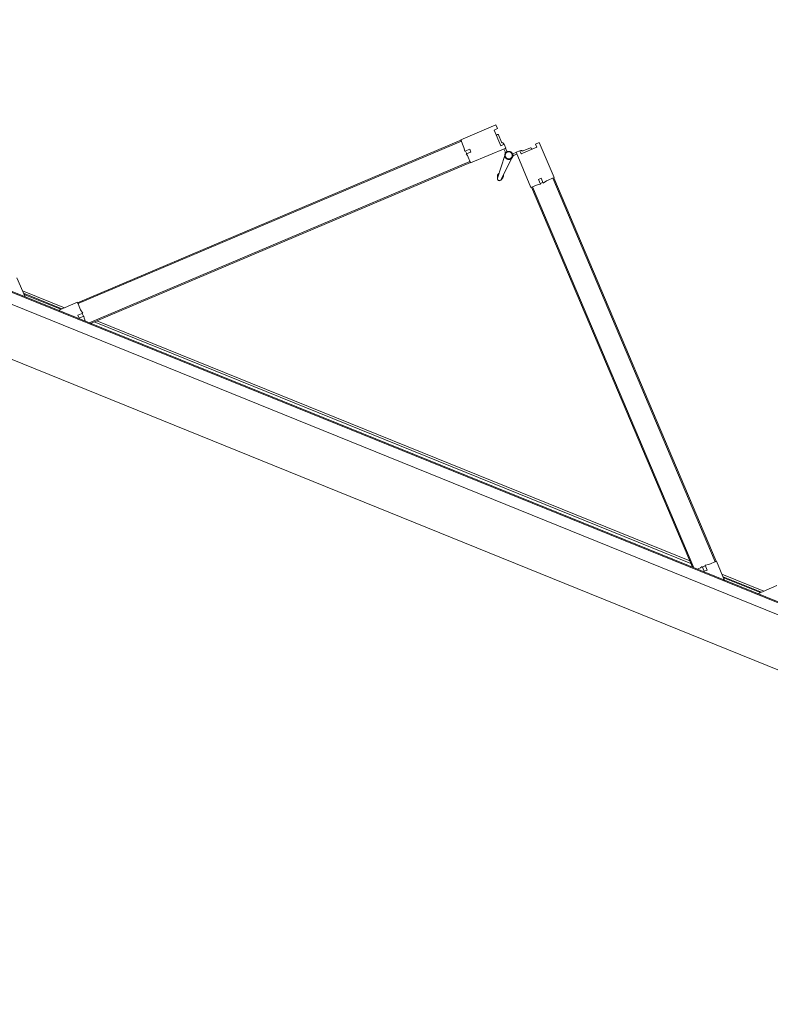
# Model space of a CAD drawing. Header units: inches. Extents: x 424 to 2043, y -237 to 445.
# Tile 171 of 256: x 631.41 to 632.91, y 25.87 to 27.83. Entities that reach past the tile are written whole.
import ezdxf

# ---------------------------------------------------------------- set-up
doc = ezdxf.new("R2010")
doc.units = ezdxf.units.IN
doc.header["$MEASUREMENT"] = 0
doc.layers.add('A-DOOR', color=31, linetype='Continuous', lineweight=9)

# ---------------------------------------------------------------- blocks, each defined once
blk = doc.blocks.new('5-panel_Bi-fold_external_door_10806 - Type 1-225860-همکف')
at = {"layer": 'A-DOOR'}
for p, q in [((-0.1205, 0.7449), (-0.1742, 0.6912)), ((-0.1148, 0.7393), (-0.1205, 0.7449)), ((-0.0274, 0.7449), (-0.033, 0.7393)), ((0.0264, 0.6912), (-0.0274, 0.7449)), ((-0.1198, 0.7343), (-0.1148, 0.7393)), ((-0.0957, 0.7103), (-0.1198, 0.7343)), ((-0.1103, 0.7284), (-0.112, 0.7266)), ((-0.1103, 0.7284), (-0.112, 0.7266)), ((-0.1103, 0.7284), (-0.112, 0.7266)), ((-0.097, 0.7173), (-0.1081, 0.7284)), ((-0.0281, 0.7343), (-0.0521, 0.7103)), ((-0.0397, 0.7284), (-0.0508, 0.7173)), ((-0.0358, 0.7266), (-0.0376, 0.7284)), ((-0.0358, 0.7266), (-0.0376, 0.7284)), ((-0.0358, 0.7266), (-0.0376, 0.7284)), ((-0.033, 0.7393), (-0.0281, 0.7343)), ((-0.1389, 0.6558), (-0.0851, 0.7096)), ((-0.0908, 0.7153), (-0.0957, 0.7103)), ((-0.0909, 0.7151), (-0.0924, 0.7165)), ((-0.0851, 0.7096), (-0.0908, 0.7153)), ((-0.0879, 0.7068), (-0.0837, 0.7025)), ((-0.0797, 0.7039), (-0.0853, 0.7094)), ((-0.0625, 0.7094), (-0.0681, 0.7039)), ((-0.0642, 0.7025), (-0.0599, 0.7068)), ((-0.0571, 0.7153), (-0.0627, 0.7096)), ((-0.0627, 0.7096), (-0.009, 0.6558)), ((-0.0521, 0.7103), (-0.0571, 0.7153)), ((-0.0554, 0.7165), (-0.0569, 0.7151)), ((-0.7598, 0.1042), (-0.1735, 0.6905)), ((-0.7584, 0.1027), (-0.1721, 0.6891)), ((-0.1742, 0.6912), (-0.1627, 0.6797)), ((-0.1735, 0.6905), (-0.1721, 0.6891)), ((-0.0812, 0.695), (-0.0779, 0.648)), ((-0.0699, 0.648), (-0.0666, 0.695)), ((-0.0674, 0.7031), (-0.0676, 0.7033)), ((-0.0674, 0.7031), (-0.0676, 0.7033)), ((-0.0674, 0.7031), (-0.0676, 0.7033)), ((-0.0674, 0.7031), (-0.0676, 0.7033)), ((-0.0674, 0.7031), (-0.0676, 0.7033)), ((-0.0674, 0.7031), (-0.0676, 0.7033)), ((-0.0674, 0.7031), (-0.0676, 0.7033)), ((-0.0674, 0.7031), (-0.0676, 0.7033)), ((-0.0674, 0.7031), (-0.0676, 0.7033)), ((0.0148, 0.6797), (0.0264, 0.6912)), ((0.0243, 0.6891), (0.0257, 0.6905)), ((0.0243, 0.6891), (0.6106, 0.1027)), ((0.0257, 0.6905), (0.612, 0.1042)), ((-0.1627, 0.6797), (-0.158, 0.6731)), ((-0.158, 0.6731), (-0.1507, 0.6804)), ((-0.1571, 0.6741), (-0.1528, 0.6698)), ((-0.1464, 0.6762), (-0.1536, 0.6691)), ((-0.1536, 0.6691), (-0.15, 0.667)), ((-0.1507, 0.6804), (-0.1464, 0.6762)), ((-0.15, 0.667), (-0.1389, 0.6558)), ((-0.009, 0.6558), (0.0022, 0.667)), ((-0.0014, 0.6762), (0.0029, 0.6804)), ((0.0057, 0.6691), (-0.0014, 0.6762)), ((0.0022, 0.667), (0.0057, 0.6691)), ((0.0029, 0.6804), (0.0102, 0.6731)), ((0.005, 0.6698), (0.0092, 0.6741)), ((0.0102, 0.6731), (0.0148, 0.6797)), ((-0.7235, 0.0755), (-0.141, 0.658)), ((-0.7207, 0.0755), (-0.1396, 0.6566)), ((-0.141, 0.658), (-0.1396, 0.6566)), ((-0.0796, 0.6523), (-0.0777, 0.647)), ((-0.0796, 0.6523), (-0.0779, 0.648)), ((-0.0777, 0.647), (-0.0796, 0.6523)), ((-0.0777, 0.647), (-0.0779, 0.648)), ((-0.0701, 0.647), (-0.0683, 0.6523)), ((-0.0683, 0.6523), (-0.0701, 0.647)), ((-0.0701, 0.647), (-0.07, 0.6474)), ((-0.0683, 0.6523), (-0.0699, 0.648)), ((-0.0083, 0.6566), (-0.0069, 0.658)), ((-0.0083, 0.6566), (0.5728, 0.0755)), ((-0.0069, 0.658), (0.5757, 0.0755)), ((-0.861, 0.0755), (-0.8905, 0.1049)), ((-0.7605, 0.1049), (-0.7899, 0.0755)), ((-0.749, 0.0933), (-0.7605, 0.1049)), ((-0.7584, 0.1027), (-0.7598, 0.1042)), ((0.6127, 0.1049), (0.6012, 0.0933)), ((0.612, 0.1042), (0.6106, 0.1027)), ((0.6421, 0.0755), (0.6127, 0.1049)), ((0.7426, 0.1049), (0.7132, 0.0755)), ((-0.7803, 0.0851), (-0.8707, 0.0851)), ((-0.8667, 0.0811), (-0.7843, 0.0811)), ((-0.788, 0.0796), (-0.863, 0.0796)), ((-0.7498, 0.0814), (-0.7424, 0.0887)), ((-0.7455, 0.0771), (-0.7498, 0.0814)), ((-0.7424, 0.0887), (-0.749, 0.0933)), ((-0.7384, 0.0842), (-0.7455, 0.0771)), ((-0.7391, 0.0835), (-0.7434, 0.0877)), ((-0.7363, 0.0807), (-0.7384, 0.0842)), ((-0.7311, 0.0755), (-0.7363, 0.0807)), ((-0.715, 0.0811), (0.5672, 0.0811)), ((0.5632, 0.0851), (-0.711, 0.0851)), ((0.5885, 0.0807), (0.5833, 0.0755)), ((0.5906, 0.0842), (0.5885, 0.0807)), ((0.5977, 0.0771), (0.5906, 0.0842)), ((0.5956, 0.0877), (0.5913, 0.0835)), ((0.6012, 0.0933), (0.5946, 0.0887)), ((0.5946, 0.0887), (0.6019, 0.0814)), ((0.6019, 0.0814), (0.5977, 0.0771)), ((0.7228, 0.0851), (0.6325, 0.0851)), ((0.6365, 0.0811), (0.7188, 0.0811)), ((0.7152, 0.0796), (0.6402, 0.0796)), ((2.581, 0.0759), (-2.331, 0.0759)), ((2.581, 0.0737), (-2.331, 0.0737)), ((-2.331, 0.0516), (2.581, 0.0516)), ((-2.331, -0.05), (2.581, -0.05))]:
    blk.add_line(p, q, dxfattribs=at)
at = {"layer": 'A-DOOR', "flags": 128}
for points in [[(-0.0739, 0.7063), (-0.0742, 0.7063), (-0.0746, 0.7063), (-0.0749, 0.7063), (-0.0752, 0.7062), (-0.0755, 0.7062), (-0.0758, 0.7061), (-0.0761, 0.706), (-0.0764, 0.7059), (-0.0767, 0.7058), (-0.077, 0.7057), (-0.0773, 0.7056), (-0.0776, 0.7054), (-0.0779, 0.7053), (-0.0782, 0.7051), (-0.0784, 0.7049), (-0.0787, 0.7048), (-0.0789, 0.7046), (-0.0792, 0.7044), (-0.0794, 0.7041), (-0.0797, 0.7039), (-0.0799, 0.7037), (-0.0801, 0.7034), (-0.0803, 0.7032), (-0.0805, 0.7029), (-0.0806, 0.7027), (-0.0808, 0.7024), (-0.081, 0.7021), (-0.0811, 0.7018), (-0.0812, 0.7015), (-0.0814, 0.7012), (-0.0815, 0.7009), (-0.0816, 0.7006), (-0.0817, 0.7003), (-0.0817, 0.7), (-0.0818, 0.6997), (-0.0818, 0.6994), (-0.0819, 0.6991), (-0.0819, 0.6987), (-0.0819, 0.6984), (-0.0819, 0.6981), (-0.0819, 0.6978), (-0.0819, 0.6975), (-0.0818, 0.6972), (-0.0818, 0.6968), (-0.0817, 0.6965), (-0.0816, 0.6962), (-0.0815, 0.6959), (-0.0814, 0.6956), (-0.0813, 0.6953), (-0.0812, 0.695), (-0.0811, 0.6947), (-0.0809, 0.6944), (-0.0807, 0.6942), (-0.0806, 0.6939), (-0.0804, 0.6936), (-0.0802, 0.6934), (-0.08, 0.6931), (-0.0798, 0.6929), (-0.0796, 0.6927), (-0.0793, 0.6924), (-0.0791, 0.6922), (-0.0788, 0.692), (-0.0786, 0.6918), (-0.0783, 0.6917), (-0.078, 0.6915), (-0.0778, 0.6913), (-0.0775, 0.6912), (-0.0772, 0.691)], [(-0.0739, 0.7063), (-0.0742, 0.7063), (-0.0746, 0.7063), (-0.0749, 0.7063), (-0.0752, 0.7062), (-0.0755, 0.7062), (-0.0758, 0.7061), (-0.0761, 0.706), (-0.0764, 0.7059), (-0.0767, 0.7058), (-0.077, 0.7057), (-0.0773, 0.7056), (-0.0776, 0.7054), (-0.0779, 0.7053), (-0.0782, 0.7051), (-0.0784, 0.7049), (-0.0787, 0.7048), (-0.0789, 0.7046), (-0.0792, 0.7044), (-0.0794, 0.7041), (-0.0797, 0.7039), (-0.0799, 0.7037), (-0.0801, 0.7034), (-0.0803, 0.7032), (-0.0805, 0.7029), (-0.0806, 0.7027), (-0.0808, 0.7024), (-0.081, 0.7021), (-0.0811, 0.7018), (-0.0812, 0.7015), (-0.0814, 0.7012), (-0.0815, 0.7009), (-0.0816, 0.7006), (-0.0817, 0.7003), (-0.0817, 0.7), (-0.0818, 0.6997), (-0.0818, 0.6994), (-0.0819, 0.6991), (-0.0819, 0.6987), (-0.0819, 0.6984), (-0.0819, 0.6981), (-0.0819, 0.6978), (-0.0819, 0.6975), (-0.0818, 0.6972), (-0.0818, 0.6968), (-0.0817, 0.6965), (-0.0816, 0.6962), (-0.0815, 0.6959), (-0.0814, 0.6956), (-0.0813, 0.6953), (-0.0812, 0.695), (-0.0811, 0.6947), (-0.0809, 0.6944), (-0.0807, 0.6942), (-0.0806, 0.6939), (-0.0804, 0.6936), (-0.0802, 0.6934), (-0.08, 0.6931), (-0.0798, 0.6929), (-0.0796, 0.6927), (-0.0793, 0.6924), (-0.0791, 0.6922), (-0.0788, 0.692), (-0.0786, 0.6918), (-0.0783, 0.6917), (-0.078, 0.6915), (-0.0778, 0.6913), (-0.0775, 0.6912), (-0.0772, 0.691), (-0.0769, 0.6909), (-0.0766, 0.6908), (-0.0763, 0.6907), (-0.076, 0.6906), (-0.0757, 0.6905), (-0.0754, 0.6905), (-0.075, 0.6904), (-0.0747, 0.6904), (-0.0744, 0.6904), (-0.0741, 0.6903), (-0.0739, 0.6903)], [(-0.0739, 0.7063), (-0.0742, 0.7063), (-0.0746, 0.7063), (-0.0749, 0.7063), (-0.0752, 0.7062), (-0.0755, 0.7062), (-0.0758, 0.7061), (-0.0761, 0.706), (-0.0764, 0.7059), (-0.0767, 0.7058), (-0.077, 0.7057), (-0.0773, 0.7056), (-0.0776, 0.7054), (-0.0779, 0.7053), (-0.0782, 0.7051), (-0.0784, 0.7049), (-0.0787, 0.7048), (-0.0789, 0.7046), (-0.0792, 0.7044), (-0.0794, 0.7041), (-0.0797, 0.7039), (-0.0799, 0.7037), (-0.0801, 0.7034), (-0.0803, 0.7032), (-0.0805, 0.7029), (-0.0806, 0.7027), (-0.0808, 0.7024), (-0.081, 0.7021), (-0.0811, 0.7018), (-0.0812, 0.7015), (-0.0814, 0.7012), (-0.0815, 0.7009), (-0.0816, 0.7006), (-0.0817, 0.7003), (-0.0817, 0.7), (-0.0818, 0.6997), (-0.0818, 0.6994), (-0.0819, 0.6991), (-0.0819, 0.6987), (-0.0819, 0.6984), (-0.0819, 0.6981), (-0.0819, 0.6978), (-0.0819, 0.6975), (-0.0818, 0.6972), (-0.0818, 0.6968), (-0.0817, 0.6965), (-0.0816, 0.6962), (-0.0815, 0.6959), (-0.0814, 0.6956), (-0.0813, 0.6953), (-0.0812, 0.695), (-0.0811, 0.6947), (-0.0809, 0.6944), (-0.0807, 0.6942), (-0.0806, 0.6939), (-0.0804, 0.6936), (-0.0802, 0.6934), (-0.08, 0.6931), (-0.0798, 0.6929), (-0.0796, 0.6927), (-0.0793, 0.6924), (-0.0791, 0.6922), (-0.0788, 0.692), (-0.0786, 0.6918), (-0.0783, 0.6917), (-0.078, 0.6915), (-0.0778, 0.6913), (-0.0775, 0.6912), (-0.0772, 0.691)], [(-0.0739, 0.7063), (-0.0742, 0.7063), (-0.0746, 0.7063), (-0.0749, 0.7063), (-0.0752, 0.7062), (-0.0755, 0.7062), (-0.0758, 0.7061), (-0.0761, 0.706), (-0.0764, 0.7059), (-0.0767, 0.7058), (-0.077, 0.7057), (-0.0773, 0.7056), (-0.0776, 0.7054), (-0.0779, 0.7053), (-0.0782, 0.7051), (-0.0784, 0.7049), (-0.0787, 0.7048), (-0.0789, 0.7046), (-0.0792, 0.7044), (-0.0794, 0.7041), (-0.0797, 0.7039), (-0.0799, 0.7037), (-0.0801, 0.7034), (-0.0803, 0.7032), (-0.0805, 0.7029), (-0.0806, 0.7027), (-0.0808, 0.7024), (-0.081, 0.7021), (-0.0811, 0.7018), (-0.0812, 0.7015), (-0.0814, 0.7012), (-0.0815, 0.7009), (-0.0816, 0.7006), (-0.0817, 0.7003), (-0.0817, 0.7), (-0.0818, 0.6997), (-0.0818, 0.6994), (-0.0819, 0.6991), (-0.0819, 0.6987), (-0.0819, 0.6984), (-0.0819, 0.6981), (-0.0819, 0.6978), (-0.0819, 0.6975), (-0.0818, 0.6972), (-0.0818, 0.6968), (-0.0817, 0.6965), (-0.0816, 0.6962), (-0.0815, 0.6959), (-0.0814, 0.6956), (-0.0813, 0.6953), (-0.0812, 0.695), (-0.0811, 0.6947), (-0.0809, 0.6944), (-0.0807, 0.6942), (-0.0806, 0.6939), (-0.0804, 0.6936), (-0.0802, 0.6934), (-0.08, 0.6931), (-0.0798, 0.6929), (-0.0796, 0.6927), (-0.0793, 0.6924), (-0.0791, 0.6922), (-0.0788, 0.692), (-0.0786, 0.6918), (-0.0783, 0.6917), (-0.078, 0.6915), (-0.0778, 0.6913), (-0.0775, 0.6912), (-0.0772, 0.691)], [(-0.0739, 0.7063), (-0.0742, 0.7063), (-0.0746, 0.7063), (-0.0749, 0.7063), (-0.0752, 0.7062), (-0.0755, 0.7062), (-0.0758, 0.7061), (-0.0761, 0.706), (-0.0764, 0.7059), (-0.0767, 0.7058), (-0.077, 0.7057), (-0.0773, 0.7056), (-0.0776, 0.7054), (-0.0779, 0.7053), (-0.0782, 0.7051), (-0.0784, 0.7049), (-0.0787, 0.7048), (-0.0789, 0.7046), (-0.0792, 0.7044), (-0.0794, 0.7041), (-0.0797, 0.7039), (-0.0799, 0.7037), (-0.0801, 0.7034), (-0.0803, 0.7032), (-0.0805, 0.7029), (-0.0806, 0.7027), (-0.0808, 0.7024), (-0.081, 0.7021), (-0.0811, 0.7018), (-0.0812, 0.7015), (-0.0814, 0.7012), (-0.0815, 0.7009), (-0.0816, 0.7006), (-0.0817, 0.7003), (-0.0817, 0.7), (-0.0818, 0.6997), (-0.0818, 0.6994), (-0.0819, 0.6991), (-0.0819, 0.6987), (-0.0819, 0.6984), (-0.0819, 0.6981), (-0.0819, 0.6978), (-0.0819, 0.6975), (-0.0818, 0.6972), (-0.0818, 0.6968), (-0.0817, 0.6965), (-0.0816, 0.6962), (-0.0815, 0.6959), (-0.0814, 0.6956), (-0.0813, 0.6953), (-0.0812, 0.695), (-0.0811, 0.6947), (-0.0809, 0.6944), (-0.0807, 0.6942), (-0.0806, 0.6939), (-0.0804, 0.6936), (-0.0802, 0.6934), (-0.08, 0.6931), (-0.0798, 0.6929), (-0.0796, 0.6927), (-0.0793, 0.6924), (-0.0791, 0.6922), (-0.0788, 0.692), (-0.0786, 0.6918), (-0.0783, 0.6917), (-0.078, 0.6915), (-0.0778, 0.6913), (-0.0775, 0.6912), (-0.0772, 0.691)], [(-0.0742, 0.7063), (-0.0746, 0.7063), (-0.0749, 0.7063), (-0.0752, 0.7062), (-0.0755, 0.7062), (-0.0758, 0.7061), (-0.0761, 0.706), (-0.0764, 0.7059), (-0.0767, 0.7058), (-0.077, 0.7057), (-0.0773, 0.7056), (-0.0776, 0.7054), (-0.0779, 0.7053), (-0.0782, 0.7051), (-0.0784, 0.7049), (-0.0787, 0.7048), (-0.0789, 0.7046), (-0.0792, 0.7044), (-0.0794, 0.7041), (-0.0797, 0.7039), (-0.0799, 0.7037), (-0.0801, 0.7034), (-0.0803, 0.7032), (-0.0805, 0.7029)], [(-0.0742, 0.7063), (-0.0746, 0.7063), (-0.0749, 0.7063), (-0.0752, 0.7062), (-0.0755, 0.7062), (-0.0758, 0.7061), (-0.0761, 0.706), (-0.0764, 0.7059), (-0.0767, 0.7058), (-0.077, 0.7057), (-0.0773, 0.7056), (-0.0776, 0.7054), (-0.0779, 0.7053), (-0.0782, 0.7051), (-0.0784, 0.7049), (-0.0787, 0.7048), (-0.0789, 0.7046), (-0.0792, 0.7044), (-0.0794, 0.7041), (-0.0797, 0.7039), (-0.0799, 0.7037), (-0.0801, 0.7034), (-0.0803, 0.7032), (-0.0805, 0.7029)], [(-0.0742, 0.7063), (-0.0746, 0.7063), (-0.0749, 0.7063), (-0.0752, 0.7062), (-0.0755, 0.7062), (-0.0758, 0.7061), (-0.0761, 0.706), (-0.0764, 0.7059), (-0.0767, 0.7058), (-0.077, 0.7057), (-0.0773, 0.7056), (-0.0776, 0.7054), (-0.0779, 0.7053), (-0.0782, 0.7051), (-0.0784, 0.7049), (-0.0787, 0.7048), (-0.0789, 0.7046), (-0.0792, 0.7044), (-0.0794, 0.7041), (-0.0797, 0.7039), (-0.0799, 0.7037), (-0.0801, 0.7034), (-0.0803, 0.7032), (-0.0805, 0.7029)], [(-0.0742, 0.7063), (-0.0746, 0.7063), (-0.0749, 0.7063), (-0.0752, 0.7062), (-0.0755, 0.7062), (-0.0758, 0.7061), (-0.0761, 0.706), (-0.0764, 0.7059), (-0.0767, 0.7058), (-0.077, 0.7057), (-0.0773, 0.7056), (-0.0776, 0.7054), (-0.0779, 0.7053), (-0.0782, 0.7051), (-0.0784, 0.7049), (-0.0787, 0.7048), (-0.0789, 0.7046), (-0.0792, 0.7044), (-0.0794, 0.7041), (-0.0797, 0.7039), (-0.0799, 0.7037), (-0.0801, 0.7034), (-0.0803, 0.7032), (-0.0805, 0.7029)], [(-0.0742, 0.7063), (-0.0746, 0.7063), (-0.0749, 0.7063), (-0.0752, 0.7062), (-0.0755, 0.7062), (-0.0758, 0.7061), (-0.0761, 0.706), (-0.0764, 0.7059), (-0.0767, 0.7058), (-0.077, 0.7057), (-0.0773, 0.7056), (-0.0776, 0.7054), (-0.0779, 0.7053), (-0.0782, 0.7051), (-0.0784, 0.7049), (-0.0787, 0.7048), (-0.0789, 0.7046), (-0.0792, 0.7044), (-0.0794, 0.7041), (-0.0797, 0.7039), (-0.0799, 0.7037), (-0.0801, 0.7034), (-0.0803, 0.7032), (-0.0805, 0.7029)], [(-0.0742, 0.7063), (-0.0746, 0.7063), (-0.0749, 0.7063), (-0.0752, 0.7062), (-0.0755, 0.7062), (-0.0758, 0.7061), (-0.0761, 0.706), (-0.0764, 0.7059), (-0.0767, 0.7058), (-0.077, 0.7057), (-0.0773, 0.7056), (-0.0776, 0.7054), (-0.0779, 0.7053), (-0.0782, 0.7051), (-0.0784, 0.7049), (-0.0787, 0.7048), (-0.0789, 0.7046), (-0.0792, 0.7044), (-0.0794, 0.7041), (-0.0797, 0.7039), (-0.0799, 0.7037), (-0.0801, 0.7034), (-0.0803, 0.7032), (-0.0805, 0.7029)], [(-0.0742, 0.7063), (-0.0746, 0.7063), (-0.0749, 0.7063), (-0.0752, 0.7062), (-0.0755, 0.7062), (-0.0758, 0.7061), (-0.0761, 0.706), (-0.0764, 0.7059), (-0.0767, 0.7058), (-0.077, 0.7057), (-0.0773, 0.7056), (-0.0776, 0.7054), (-0.0779, 0.7053), (-0.0782, 0.7051), (-0.0784, 0.7049), (-0.0787, 0.7048), (-0.0789, 0.7046), (-0.0792, 0.7044), (-0.0794, 0.7041), (-0.0797, 0.7039), (-0.0799, 0.7037), (-0.0801, 0.7034), (-0.0803, 0.7032), (-0.0805, 0.7029)], [(-0.0742, 0.7063), (-0.0746, 0.7063), (-0.0749, 0.7063), (-0.0752, 0.7062), (-0.0755, 0.7062), (-0.0758, 0.7061), (-0.0761, 0.706), (-0.0764, 0.7059), (-0.0767, 0.7058), (-0.077, 0.7057), (-0.0773, 0.7056), (-0.0776, 0.7054), (-0.0779, 0.7053), (-0.0782, 0.7051), (-0.0784, 0.7049), (-0.0787, 0.7048), (-0.0789, 0.7046), (-0.0792, 0.7044), (-0.0794, 0.7041), (-0.0797, 0.7039), (-0.0799, 0.7037), (-0.0801, 0.7034), (-0.0803, 0.7032), (-0.0805, 0.7029)], [(-0.0742, 0.7063), (-0.0746, 0.7063), (-0.0749, 0.7063), (-0.0752, 0.7062), (-0.0755, 0.7062), (-0.0758, 0.7061), (-0.0761, 0.706), (-0.0764, 0.7059), (-0.0767, 0.7058), (-0.077, 0.7057), (-0.0773, 0.7056), (-0.0776, 0.7054), (-0.0779, 0.7053), (-0.0782, 0.7051), (-0.0784, 0.7049), (-0.0787, 0.7048), (-0.0789, 0.7046), (-0.0792, 0.7044), (-0.0794, 0.7041), (-0.0797, 0.7039), (-0.0799, 0.7037), (-0.0801, 0.7034), (-0.0803, 0.7032), (-0.0805, 0.7029)], [(-0.0681, 0.7038), (-0.0683, 0.704), (-0.0685, 0.7042), (-0.0688, 0.7045), (-0.069, 0.7047), (-0.0693, 0.7048), (-0.0695, 0.705), (-0.0698, 0.7052), (-0.0701, 0.7054), (-0.0704, 0.7055), (-0.0706, 0.7056), (-0.0709, 0.7058), (-0.0712, 0.7059), (-0.0715, 0.706), (-0.0718, 0.7061), (-0.0722, 0.7061), (-0.0725, 0.7062), (-0.0728, 0.7063), (-0.0731, 0.7063), (-0.0734, 0.7063), (-0.0737, 0.7063), (-0.0739, 0.7063)], [(-0.0739, 0.6903), (-0.0736, 0.6903), (-0.0733, 0.6904), (-0.073, 0.6904), (-0.0726, 0.6904), (-0.0723, 0.6905), (-0.072, 0.6906), (-0.0717, 0.6907), (-0.0714, 0.6907), (-0.0711, 0.6909), (-0.0708, 0.691), (-0.0705, 0.6911), (-0.0702, 0.6912), (-0.0699, 0.6914), (-0.0697, 0.6916), (-0.0694, 0.6917), (-0.0691, 0.6919), (-0.0689, 0.6921), (-0.0686, 0.6923), (-0.0684, 0.6925), (-0.0682, 0.6928), (-0.068, 0.693), (-0.0677, 0.6932), (-0.0676, 0.6935), (-0.0674, 0.6938), (-0.0672, 0.694), (-0.067, 0.6943), (-0.0669, 0.6946), (-0.0667, 0.6949), (-0.0666, 0.6951), (-0.0665, 0.6954), (-0.0663, 0.6957), (-0.0663, 0.696), (-0.0662, 0.6964), (-0.0661, 0.6967), (-0.066, 0.697), (-0.066, 0.6973), (-0.0659, 0.6976), (-0.0659, 0.6979), (-0.0659, 0.6983), (-0.0659, 0.6986), (-0.0659, 0.6989), (-0.066, 0.6992), (-0.066, 0.6995), (-0.0661, 0.6998), (-0.0661, 0.7002), (-0.0662, 0.7005), (-0.0663, 0.7008), (-0.0664, 0.7011), (-0.0665, 0.7014), (-0.0666, 0.7017), (-0.0668, 0.702), (-0.0669, 0.7022), (-0.0671, 0.7025), (-0.0673, 0.7028), (-0.0674, 0.7031), (-0.0676, 0.7033), (-0.0678, 0.7036), (-0.0681, 0.7038), (-0.0683, 0.704), (-0.0685, 0.7042), (-0.0688, 0.7045), (-0.069, 0.7047), (-0.0693, 0.7048), (-0.0695, 0.705), (-0.0698, 0.7052), (-0.0701, 0.7054), (-0.0704, 0.7055), (-0.0706, 0.7056), (-0.0709, 0.7058), (-0.0712, 0.7059), (-0.0715, 0.706), (-0.0718, 0.7061), (-0.0722, 0.7061), (-0.0725, 0.7062), (-0.0728, 0.7063), (-0.0731, 0.7063), (-0.0734, 0.7063), (-0.0737, 0.7063), (-0.0739, 0.7063)], [(-0.0681, 0.7038), (-0.0683, 0.704), (-0.0685, 0.7042), (-0.0688, 0.7045), (-0.069, 0.7047), (-0.0693, 0.7048), (-0.0695, 0.705), (-0.0698, 0.7052), (-0.0701, 0.7054), (-0.0704, 0.7055), (-0.0706, 0.7056), (-0.0709, 0.7058), (-0.0712, 0.7059), (-0.0715, 0.706), (-0.0718, 0.7061), (-0.0722, 0.7061), (-0.0725, 0.7062), (-0.0728, 0.7063), (-0.0731, 0.7063), (-0.0734, 0.7063), (-0.0737, 0.7063), (-0.0739, 0.7063)], [(-0.0681, 0.7038), (-0.0683, 0.704), (-0.0685, 0.7042), (-0.0688, 0.7045), (-0.069, 0.7047), (-0.0693, 0.7048), (-0.0695, 0.705), (-0.0698, 0.7052), (-0.0701, 0.7054), (-0.0704, 0.7055), (-0.0706, 0.7056), (-0.0709, 0.7058), (-0.0712, 0.7059), (-0.0715, 0.706), (-0.0718, 0.7061), (-0.0722, 0.7061), (-0.0725, 0.7062), (-0.0728, 0.7063), (-0.0731, 0.7063), (-0.0734, 0.7063), (-0.0737, 0.7063), (-0.0739, 0.7063)], [(-0.0681, 0.7038), (-0.0683, 0.704), (-0.0685, 0.7042), (-0.0688, 0.7045), (-0.069, 0.7047), (-0.0693, 0.7048), (-0.0695, 0.705), (-0.0698, 0.7052), (-0.0701, 0.7054), (-0.0704, 0.7055), (-0.0706, 0.7056), (-0.0709, 0.7058), (-0.0712, 0.7059), (-0.0715, 0.706), (-0.0718, 0.7061), (-0.0722, 0.7061), (-0.0725, 0.7062), (-0.0728, 0.7063), (-0.0731, 0.7063), (-0.0734, 0.7063), (-0.0737, 0.7063), (-0.0739, 0.7063)], [(-0.0709, 0.7058), (-0.0712, 0.7059), (-0.0715, 0.706), (-0.0718, 0.7061), (-0.0722, 0.7061), (-0.0725, 0.7062), (-0.0728, 0.7063), (-0.0731, 0.7063), (-0.0734, 0.7063)], [(-0.0709, 0.7058), (-0.0712, 0.7059), (-0.0715, 0.706), (-0.0718, 0.7061), (-0.0722, 0.7061), (-0.0725, 0.7062), (-0.0728, 0.7063), (-0.0731, 0.7063), (-0.0734, 0.7063)], [(-0.0709, 0.7058), (-0.0712, 0.7059), (-0.0715, 0.706), (-0.0718, 0.7061), (-0.0722, 0.7061), (-0.0725, 0.7062), (-0.0728, 0.7063), (-0.0731, 0.7063), (-0.0734, 0.7063)], [(-0.0709, 0.7058), (-0.0712, 0.7059), (-0.0715, 0.706), (-0.0718, 0.7061), (-0.0722, 0.7061), (-0.0725, 0.7062), (-0.0728, 0.7063), (-0.0731, 0.7063), (-0.0734, 0.7063)], [(-0.0709, 0.7058), (-0.0712, 0.7059), (-0.0715, 0.706), (-0.0718, 0.7061), (-0.0722, 0.7061), (-0.0725, 0.7062), (-0.0728, 0.7063), (-0.0731, 0.7063), (-0.0734, 0.7063)], [(-0.0709, 0.7058), (-0.0712, 0.7059), (-0.0715, 0.706), (-0.0718, 0.7061), (-0.0722, 0.7061), (-0.0725, 0.7062), (-0.0728, 0.7063), (-0.0731, 0.7063), (-0.0734, 0.7063)], [(-0.0709, 0.7058), (-0.0712, 0.7059), (-0.0715, 0.706), (-0.0718, 0.7061), (-0.0722, 0.7061), (-0.0725, 0.7062), (-0.0728, 0.7063), (-0.0731, 0.7063), (-0.0734, 0.7063)], [(-0.0709, 0.7058), (-0.0712, 0.7059), (-0.0715, 0.706), (-0.0718, 0.7061), (-0.0722, 0.7061), (-0.0725, 0.7062), (-0.0728, 0.7063), (-0.0731, 0.7063), (-0.0734, 0.7063)], [(-0.0709, 0.7058), (-0.0712, 0.7059), (-0.0715, 0.706), (-0.0718, 0.7061), (-0.0722, 0.7061), (-0.0725, 0.7062), (-0.0728, 0.7063), (-0.0731, 0.7063), (-0.0734, 0.7063)], [(-0.0808, 0.7024), (-0.081, 0.7021), (-0.0811, 0.7018), (-0.0812, 0.7015), (-0.0814, 0.7012), (-0.0815, 0.7009), (-0.0816, 0.7006), (-0.0817, 0.7003), (-0.0817, 0.7), (-0.0818, 0.6997), (-0.0818, 0.6994), (-0.0819, 0.6991), (-0.0819, 0.6987), (-0.0819, 0.6984), (-0.0819, 0.6981), (-0.0819, 0.6978), (-0.0819, 0.6975), (-0.0818, 0.6972), (-0.0818, 0.6968), (-0.0817, 0.6965), (-0.0816, 0.6962), (-0.0815, 0.6959), (-0.0814, 0.6956), (-0.0813, 0.6953)], [(-0.081, 0.7021), (-0.0811, 0.7018), (-0.0812, 0.7015), (-0.0814, 0.7012), (-0.0815, 0.7009), (-0.0816, 0.7006), (-0.0817, 0.7003), (-0.0817, 0.7), (-0.0818, 0.6997), (-0.0818, 0.6994), (-0.0819, 0.6991), (-0.0819, 0.6987), (-0.0819, 0.6984), (-0.0819, 0.6981), (-0.0819, 0.6978), (-0.0819, 0.6975), (-0.0818, 0.6972), (-0.0818, 0.6968), (-0.0817, 0.6965), (-0.0816, 0.6962), (-0.0815, 0.6959), (-0.0814, 0.6956), (-0.0813, 0.6953)], [(-0.081, 0.7021), (-0.0811, 0.7018), (-0.0812, 0.7015), (-0.0814, 0.7012), (-0.0815, 0.7009), (-0.0816, 0.7006), (-0.0817, 0.7003), (-0.0817, 0.7), (-0.0818, 0.6997), (-0.0818, 0.6994), (-0.0819, 0.6991), (-0.0819, 0.6987), (-0.0819, 0.6984), (-0.0819, 0.6981), (-0.0819, 0.6978), (-0.0819, 0.6975), (-0.0818, 0.6972), (-0.0818, 0.6968), (-0.0817, 0.6965), (-0.0816, 0.6962), (-0.0815, 0.6959), (-0.0814, 0.6956), (-0.0813, 0.6953)], [(-0.081, 0.7021), (-0.0811, 0.7018), (-0.0812, 0.7015), (-0.0814, 0.7012), (-0.0815, 0.7009), (-0.0816, 0.7006), (-0.0817, 0.7003), (-0.0817, 0.7), (-0.0818, 0.6997), (-0.0818, 0.6994), (-0.0819, 0.6991), (-0.0819, 0.6987), (-0.0819, 0.6984), (-0.0819, 0.6981), (-0.0819, 0.6978), (-0.0819, 0.6975), (-0.0818, 0.6972), (-0.0818, 0.6968), (-0.0817, 0.6965), (-0.0816, 0.6962), (-0.0815, 0.6959), (-0.0814, 0.6956), (-0.0813, 0.6953)], [(-0.081, 0.7021), (-0.0811, 0.7018), (-0.0812, 0.7015), (-0.0814, 0.7012), (-0.0815, 0.7009), (-0.0816, 0.7006), (-0.0817, 0.7003), (-0.0817, 0.7), (-0.0818, 0.6997), (-0.0818, 0.6994), (-0.0819, 0.6991), (-0.0819, 0.6987), (-0.0819, 0.6984), (-0.0819, 0.6981), (-0.0819, 0.6978), (-0.0819, 0.6975), (-0.0818, 0.6972), (-0.0818, 0.6968), (-0.0817, 0.6965), (-0.0816, 0.6962), (-0.0815, 0.6959), (-0.0814, 0.6956), (-0.0813, 0.6953)], [(-0.081, 0.7021), (-0.0811, 0.7018), (-0.0812, 0.7015), (-0.0814, 0.7012), (-0.0815, 0.7009), (-0.0816, 0.7006), (-0.0817, 0.7003), (-0.0817, 0.7), (-0.0818, 0.6997), (-0.0818, 0.6994), (-0.0819, 0.6991), (-0.0819, 0.6987), (-0.0819, 0.6984), (-0.0819, 0.6981), (-0.0819, 0.6978), (-0.0819, 0.6975), (-0.0818, 0.6972), (-0.0818, 0.6968), (-0.0817, 0.6965), (-0.0816, 0.6962), (-0.0815, 0.6959), (-0.0814, 0.6956), (-0.0813, 0.6953)], [(-0.081, 0.7021), (-0.0811, 0.7018), (-0.0812, 0.7015), (-0.0814, 0.7012), (-0.0815, 0.7009), (-0.0816, 0.7006), (-0.0817, 0.7003), (-0.0817, 0.7), (-0.0818, 0.6997), (-0.0818, 0.6994), (-0.0819, 0.6991), (-0.0819, 0.6987), (-0.0819, 0.6984), (-0.0819, 0.6981), (-0.0819, 0.6978), (-0.0819, 0.6975), (-0.0818, 0.6972), (-0.0818, 0.6968), (-0.0817, 0.6965), (-0.0816, 0.6962), (-0.0815, 0.6959), (-0.0814, 0.6956), (-0.0813, 0.6953)], [(-0.081, 0.7021), (-0.0811, 0.7018), (-0.0812, 0.7015), (-0.0814, 0.7012), (-0.0815, 0.7009), (-0.0816, 0.7006), (-0.0817, 0.7003), (-0.0817, 0.7), (-0.0818, 0.6997), (-0.0818, 0.6994), (-0.0819, 0.6991), (-0.0819, 0.6987), (-0.0819, 0.6984), (-0.0819, 0.6981), (-0.0819, 0.6978), (-0.0819, 0.6975), (-0.0818, 0.6972), (-0.0818, 0.6968), (-0.0817, 0.6965), (-0.0816, 0.6962), (-0.0815, 0.6959), (-0.0814, 0.6956), (-0.0813, 0.6953)], [(-0.081, 0.7021), (-0.0811, 0.7018), (-0.0812, 0.7015), (-0.0814, 0.7012), (-0.0815, 0.7009), (-0.0816, 0.7006), (-0.0817, 0.7003), (-0.0817, 0.7), (-0.0818, 0.6997), (-0.0818, 0.6994), (-0.0819, 0.6991), (-0.0819, 0.6987), (-0.0819, 0.6984), (-0.0819, 0.6981), (-0.0819, 0.6978), (-0.0819, 0.6975), (-0.0818, 0.6972), (-0.0818, 0.6968), (-0.0817, 0.6965), (-0.0816, 0.6962), (-0.0815, 0.6959), (-0.0814, 0.6956), (-0.0813, 0.6953)], [(-0.0769, 0.6909), (-0.0766, 0.6908), (-0.0763, 0.6907), (-0.076, 0.6906), (-0.0757, 0.6905), (-0.0754, 0.6905), (-0.075, 0.6904), (-0.0747, 0.6904), (-0.0744, 0.6904), (-0.0741, 0.6903), (-0.0739, 0.6903)], [(-0.0769, 0.6909), (-0.0766, 0.6908), (-0.0763, 0.6907), (-0.076, 0.6906), (-0.0757, 0.6905), (-0.0754, 0.6905), (-0.075, 0.6904), (-0.0747, 0.6904), (-0.0744, 0.6904), (-0.0741, 0.6903), (-0.0739, 0.6903)], [(-0.0769, 0.6909), (-0.0766, 0.6908), (-0.0763, 0.6907), (-0.076, 0.6906), (-0.0757, 0.6905), (-0.0754, 0.6905), (-0.075, 0.6904), (-0.0747, 0.6904), (-0.0744, 0.6904), (-0.0741, 0.6903), (-0.0739, 0.6903)], [(-0.0769, 0.6909), (-0.0766, 0.6908), (-0.0763, 0.6907), (-0.076, 0.6906), (-0.0757, 0.6905), (-0.0754, 0.6905), (-0.075, 0.6904), (-0.0747, 0.6904), (-0.0744, 0.6904), (-0.0741, 0.6903), (-0.0739, 0.6903)], [(-0.0739, 0.6903), (-0.0736, 0.6903), (-0.0733, 0.6904), (-0.073, 0.6904), (-0.0726, 0.6904), (-0.0723, 0.6905), (-0.072, 0.6906), (-0.0717, 0.6907), (-0.0714, 0.6907), (-0.0711, 0.6909), (-0.0708, 0.691), (-0.0705, 0.6911), (-0.0702, 0.6912), (-0.0699, 0.6914), (-0.0697, 0.6916), (-0.0694, 0.6917), (-0.0691, 0.6919), (-0.0689, 0.6921), (-0.0686, 0.6923), (-0.0684, 0.6925), (-0.0682, 0.6928), (-0.068, 0.693), (-0.0677, 0.6932), (-0.0676, 0.6935), (-0.0674, 0.6938), (-0.0672, 0.694), (-0.067, 0.6943), (-0.0669, 0.6946), (-0.0667, 0.6949), (-0.0666, 0.6951), (-0.0665, 0.6954), (-0.0663, 0.6957), (-0.0663, 0.696), (-0.0662, 0.6964), (-0.0661, 0.6967), (-0.066, 0.697), (-0.066, 0.6973), (-0.0659, 0.6976), (-0.0659, 0.6979), (-0.0659, 0.6983), (-0.0659, 0.6986), (-0.0659, 0.6989), (-0.066, 0.6992), (-0.066, 0.6995), (-0.0661, 0.6998), (-0.0661, 0.7002), (-0.0662, 0.7005), (-0.0663, 0.7008), (-0.0664, 0.7011), (-0.0665, 0.7014), (-0.0666, 0.7017), (-0.0668, 0.702), (-0.0669, 0.7022), (-0.0671, 0.7025), (-0.0673, 0.7028), (-0.0674, 0.7031), (-0.0676, 0.7033)], [(-0.0739, 0.6903), (-0.0736, 0.6903), (-0.0733, 0.6904), (-0.073, 0.6904), (-0.0726, 0.6904), (-0.0723, 0.6905), (-0.072, 0.6906), (-0.0717, 0.6907), (-0.0714, 0.6907), (-0.0711, 0.6909), (-0.0708, 0.691), (-0.0705, 0.6911), (-0.0702, 0.6912), (-0.0699, 0.6914), (-0.0697, 0.6916), (-0.0694, 0.6917), (-0.0691, 0.6919), (-0.0689, 0.6921), (-0.0686, 0.6923), (-0.0684, 0.6925), (-0.0682, 0.6928), (-0.068, 0.693), (-0.0677, 0.6932), (-0.0676, 0.6935), (-0.0674, 0.6938), (-0.0672, 0.694), (-0.067, 0.6943), (-0.0669, 0.6946), (-0.0667, 0.6949), (-0.0666, 0.6951), (-0.0665, 0.6954), (-0.0663, 0.6957), (-0.0663, 0.696), (-0.0662, 0.6964), (-0.0661, 0.6967), (-0.066, 0.697), (-0.066, 0.6973), (-0.0659, 0.6976), (-0.0659, 0.6979), (-0.0659, 0.6983), (-0.0659, 0.6986), (-0.0659, 0.6989), (-0.066, 0.6992), (-0.066, 0.6995), (-0.0661, 0.6998), (-0.0661, 0.7002), (-0.0662, 0.7005), (-0.0663, 0.7008), (-0.0664, 0.7011), (-0.0665, 0.7014), (-0.0666, 0.7017), (-0.0668, 0.702), (-0.0669, 0.7022), (-0.0671, 0.7025), (-0.0673, 0.7028), (-0.0674, 0.7031), (-0.0676, 0.7033)], [(-0.0739, 0.6903), (-0.0736, 0.6903), (-0.0733, 0.6904), (-0.073, 0.6904), (-0.0726, 0.6904), (-0.0723, 0.6905), (-0.072, 0.6906), (-0.0717, 0.6907), (-0.0714, 0.6907), (-0.0711, 0.6909), (-0.0708, 0.691), (-0.0705, 0.6911), (-0.0702, 0.6912), (-0.0699, 0.6914), (-0.0697, 0.6916), (-0.0694, 0.6917), (-0.0691, 0.6919), (-0.0689, 0.6921), (-0.0686, 0.6923), (-0.0684, 0.6925), (-0.0682, 0.6928), (-0.068, 0.693), (-0.0677, 0.6932), (-0.0676, 0.6935), (-0.0674, 0.6938), (-0.0672, 0.694), (-0.067, 0.6943), (-0.0669, 0.6946), (-0.0667, 0.6949), (-0.0666, 0.6951), (-0.0665, 0.6954), (-0.0663, 0.6957), (-0.0663, 0.696), (-0.0662, 0.6964), (-0.0661, 0.6967), (-0.066, 0.697), (-0.066, 0.6973), (-0.0659, 0.6976), (-0.0659, 0.6979), (-0.0659, 0.6983), (-0.0659, 0.6986), (-0.0659, 0.6989), (-0.066, 0.6992), (-0.066, 0.6995), (-0.0661, 0.6998), (-0.0661, 0.7002), (-0.0662, 0.7005), (-0.0663, 0.7008), (-0.0664, 0.7011), (-0.0665, 0.7014), (-0.0666, 0.7017), (-0.0668, 0.702), (-0.0669, 0.7022), (-0.0671, 0.7025), (-0.0673, 0.7028), (-0.0674, 0.7031), (-0.0676, 0.7033)], [(-0.0739, 0.6903), (-0.0736, 0.6903), (-0.0733, 0.6904), (-0.073, 0.6904), (-0.0726, 0.6904), (-0.0723, 0.6905), (-0.072, 0.6906), (-0.0717, 0.6907), (-0.0714, 0.6907), (-0.0711, 0.6909), (-0.0708, 0.691), (-0.0705, 0.6911), (-0.0702, 0.6912), (-0.0699, 0.6914), (-0.0697, 0.6916), (-0.0694, 0.6917), (-0.0691, 0.6919), (-0.0689, 0.6921), (-0.0686, 0.6923), (-0.0684, 0.6925), (-0.0682, 0.6928), (-0.068, 0.693), (-0.0677, 0.6932), (-0.0676, 0.6935), (-0.0674, 0.6938), (-0.0672, 0.694), (-0.067, 0.6943), (-0.0669, 0.6946), (-0.0667, 0.6949), (-0.0666, 0.6951), (-0.0665, 0.6954), (-0.0663, 0.6957), (-0.0663, 0.696), (-0.0662, 0.6964), (-0.0661, 0.6967), (-0.066, 0.697), (-0.066, 0.6973), (-0.0659, 0.6976), (-0.0659, 0.6979), (-0.0659, 0.6983), (-0.0659, 0.6986), (-0.0659, 0.6989), (-0.066, 0.6992), (-0.066, 0.6995), (-0.0661, 0.6998), (-0.0661, 0.7002), (-0.0662, 0.7005), (-0.0663, 0.7008), (-0.0664, 0.7011), (-0.0665, 0.7014), (-0.0666, 0.7017), (-0.0668, 0.702), (-0.0669, 0.7022), (-0.0671, 0.7025), (-0.0673, 0.7028), (-0.0674, 0.7031), (-0.0676, 0.7033)], [(-0.0681, 0.7038), (-0.0683, 0.704), (-0.0685, 0.7042), (-0.0688, 0.7045), (-0.069, 0.7047), (-0.0693, 0.7048), (-0.0695, 0.705), (-0.0698, 0.7052), (-0.0701, 0.7054), (-0.0704, 0.7055), (-0.0706, 0.7056)], [(-0.0681, 0.7038), (-0.0683, 0.704), (-0.0685, 0.7042), (-0.0688, 0.7045), (-0.069, 0.7047), (-0.0693, 0.7048), (-0.0695, 0.705), (-0.0698, 0.7052), (-0.0701, 0.7054), (-0.0704, 0.7055), (-0.0706, 0.7056)], [(-0.0681, 0.7038), (-0.0683, 0.704), (-0.0685, 0.7042), (-0.0688, 0.7045), (-0.069, 0.7047), (-0.0693, 0.7048), (-0.0695, 0.705), (-0.0698, 0.7052), (-0.0701, 0.7054), (-0.0704, 0.7055), (-0.0706, 0.7056)], [(-0.0681, 0.7038), (-0.0683, 0.704), (-0.0685, 0.7042), (-0.0688, 0.7045), (-0.069, 0.7047), (-0.0693, 0.7048), (-0.0695, 0.705), (-0.0698, 0.7052), (-0.0701, 0.7054), (-0.0704, 0.7055), (-0.0706, 0.7056)], [(-0.0681, 0.7038), (-0.0683, 0.704), (-0.0685, 0.7042), (-0.0688, 0.7045), (-0.069, 0.7047), (-0.0693, 0.7048), (-0.0695, 0.705), (-0.0698, 0.7052), (-0.0701, 0.7054), (-0.0704, 0.7055), (-0.0706, 0.7056)], [(-0.0681, 0.7038), (-0.0683, 0.704), (-0.0685, 0.7042), (-0.0688, 0.7045), (-0.069, 0.7047), (-0.0693, 0.7048), (-0.0695, 0.705), (-0.0698, 0.7052), (-0.0701, 0.7054), (-0.0704, 0.7055), (-0.0706, 0.7056)], [(-0.0681, 0.7038), (-0.0683, 0.704), (-0.0685, 0.7042), (-0.0688, 0.7045), (-0.069, 0.7047), (-0.0693, 0.7048), (-0.0695, 0.705), (-0.0698, 0.7052), (-0.0701, 0.7054), (-0.0704, 0.7055), (-0.0706, 0.7056)], [(-0.0681, 0.7038), (-0.0683, 0.704), (-0.0685, 0.7042), (-0.0688, 0.7045), (-0.069, 0.7047), (-0.0693, 0.7048), (-0.0695, 0.705), (-0.0698, 0.7052), (-0.0701, 0.7054), (-0.0704, 0.7055), (-0.0706, 0.7056)], [(-0.0681, 0.7038), (-0.0683, 0.704), (-0.0685, 0.7042), (-0.0688, 0.7045), (-0.069, 0.7047), (-0.0693, 0.7048), (-0.0695, 0.705), (-0.0698, 0.7052), (-0.0701, 0.7054), (-0.0704, 0.7055), (-0.0706, 0.7056)], [(-0.0665, 0.6954), (-0.0663, 0.6957), (-0.0663, 0.696), (-0.0662, 0.6964), (-0.0661, 0.6967), (-0.066, 0.697), (-0.066, 0.6973), (-0.0659, 0.6976), (-0.0659, 0.6979), (-0.0659, 0.6983), (-0.0659, 0.6986), (-0.0659, 0.6989), (-0.066, 0.6992), (-0.066, 0.6995), (-0.0661, 0.6998), (-0.0661, 0.7002), (-0.0662, 0.7005), (-0.0663, 0.7008), (-0.0664, 0.7011), (-0.0665, 0.7014), (-0.0666, 0.7017), (-0.0668, 0.702), (-0.0669, 0.7022)], [(-0.0665, 0.6954), (-0.0663, 0.6957), (-0.0663, 0.696), (-0.0662, 0.6964), (-0.0661, 0.6967), (-0.066, 0.697), (-0.066, 0.6973), (-0.0659, 0.6976), (-0.0659, 0.6979), (-0.0659, 0.6983), (-0.0659, 0.6986), (-0.0659, 0.6989), (-0.066, 0.6992), (-0.066, 0.6995), (-0.0661, 0.6998), (-0.0661, 0.7002), (-0.0662, 0.7005), (-0.0663, 0.7008), (-0.0664, 0.7011), (-0.0665, 0.7014), (-0.0666, 0.7017), (-0.0668, 0.702)], [(-0.0665, 0.6954), (-0.0663, 0.6957), (-0.0663, 0.696), (-0.0662, 0.6964), (-0.0661, 0.6967), (-0.066, 0.697), (-0.066, 0.6973), (-0.0659, 0.6976), (-0.0659, 0.6979), (-0.0659, 0.6983), (-0.0659, 0.6986), (-0.0659, 0.6989), (-0.066, 0.6992), (-0.066, 0.6995), (-0.0661, 0.6998), (-0.0661, 0.7002), (-0.0662, 0.7005), (-0.0663, 0.7008), (-0.0664, 0.7011), (-0.0665, 0.7014), (-0.0666, 0.7017), (-0.0668, 0.702)], [(-0.0665, 0.6954), (-0.0663, 0.6957), (-0.0663, 0.696), (-0.0662, 0.6964), (-0.0661, 0.6967), (-0.066, 0.697), (-0.066, 0.6973), (-0.0659, 0.6976), (-0.0659, 0.6979), (-0.0659, 0.6983), (-0.0659, 0.6986), (-0.0659, 0.6989), (-0.066, 0.6992), (-0.066, 0.6995), (-0.0661, 0.6998), (-0.0661, 0.7002), (-0.0662, 0.7005), (-0.0663, 0.7008), (-0.0664, 0.7011), (-0.0665, 0.7014), (-0.0666, 0.7017), (-0.0668, 0.702)], [(-0.0665, 0.6954), (-0.0663, 0.6957), (-0.0663, 0.696), (-0.0662, 0.6964), (-0.0661, 0.6967), (-0.066, 0.697), (-0.066, 0.6973), (-0.0659, 0.6976), (-0.0659, 0.6979), (-0.0659, 0.6983), (-0.0659, 0.6986), (-0.0659, 0.6989), (-0.066, 0.6992), (-0.066, 0.6995), (-0.0661, 0.6998), (-0.0661, 0.7002), (-0.0662, 0.7005), (-0.0663, 0.7008), (-0.0664, 0.7011), (-0.0665, 0.7014), (-0.0666, 0.7017), (-0.0668, 0.702)], [(-0.0665, 0.6954), (-0.0663, 0.6957), (-0.0663, 0.696), (-0.0662, 0.6964), (-0.0661, 0.6967), (-0.066, 0.697), (-0.066, 0.6973), (-0.0659, 0.6976), (-0.0659, 0.6979), (-0.0659, 0.6983), (-0.0659, 0.6986), (-0.0659, 0.6989), (-0.066, 0.6992), (-0.066, 0.6995), (-0.0661, 0.6998), (-0.0661, 0.7002), (-0.0662, 0.7005), (-0.0663, 0.7008), (-0.0664, 0.7011), (-0.0665, 0.7014), (-0.0666, 0.7017), (-0.0668, 0.702)], [(-0.0665, 0.6954), (-0.0663, 0.6957), (-0.0663, 0.696), (-0.0662, 0.6964), (-0.0661, 0.6967), (-0.066, 0.697), (-0.066, 0.6973), (-0.0659, 0.6976), (-0.0659, 0.6979), (-0.0659, 0.6983), (-0.0659, 0.6986), (-0.0659, 0.6989), (-0.066, 0.6992), (-0.066, 0.6995), (-0.0661, 0.6998), (-0.0661, 0.7002), (-0.0662, 0.7005), (-0.0663, 0.7008), (-0.0664, 0.7011), (-0.0665, 0.7014), (-0.0666, 0.7017), (-0.0668, 0.702)], [(-0.0665, 0.6954), (-0.0663, 0.6957), (-0.0663, 0.696), (-0.0662, 0.6964), (-0.0661, 0.6967), (-0.066, 0.697), (-0.066, 0.6973), (-0.0659, 0.6976), (-0.0659, 0.6979), (-0.0659, 0.6983), (-0.0659, 0.6986), (-0.0659, 0.6989), (-0.066, 0.6992), (-0.066, 0.6995), (-0.0661, 0.6998), (-0.0661, 0.7002), (-0.0662, 0.7005), (-0.0663, 0.7008), (-0.0664, 0.7011), (-0.0665, 0.7014), (-0.0666, 0.7017), (-0.0668, 0.702)], [(-0.0665, 0.6954), (-0.0663, 0.6957), (-0.0663, 0.696), (-0.0662, 0.6964), (-0.0661, 0.6967), (-0.066, 0.697), (-0.066, 0.6973), (-0.0659, 0.6976), (-0.0659, 0.6979), (-0.0659, 0.6983), (-0.0659, 0.6986), (-0.0659, 0.6989), (-0.066, 0.6992), (-0.066, 0.6995), (-0.0661, 0.6998), (-0.0661, 0.7002), (-0.0662, 0.7005), (-0.0663, 0.7008), (-0.0664, 0.7011), (-0.0665, 0.7014), (-0.0666, 0.7017), (-0.0668, 0.702)]]:
    blk.add_lwpolyline(points, dxfattribs=at)
at = {"layer": 'A-DOOR'}
for centre, radius, start, end in [((-0.1092, 0.7273), 0.0015, 45, 135), ((-0.1092, 0.7273), 0.0015, 45, 135), ((-0.1092, 0.7273), 0.0015, 45, 135), ((-0.0386, 0.7273), 0.0015, 45, 135), ((-0.0386, 0.7273), 0.0015, 45, 135), ((-0.0386, 0.7273), 0.0015, 45, 135), ((-0.0956, 0.7187), 0.002, 225, 296.79), ((-0.0956, 0.7187), 0.002, 225, 268.074), ((-0.0956, 0.7187), 0.002, 225, 268.074), ((-0.0957, 0.7117), 0.001, 240, 285), ((-0.0957, 0.7117), 0.001, 240, 285), ((-0.0957, 0.7117), 0.001, 240, 285), ((-0.0938, 0.7151), 0.002, 45, 116.79), ((-0.0739, 0.6983), 0.00801, 73.9595, 106.0405), ((-0.0739, 0.6983), 0.008, 90, 105.2946), ((-0.0739, 0.6983), 0.008, 74.7054, 90), ((-0.054, 0.7151), 0.002, 63.21, 135), ((-0.054, 0.7151), 0.002, 91.926, 135), ((-0.054, 0.7151), 0.002, 91.926, 135), ((-0.0522, 0.7187), 0.002, 243.21, 315), ((-0.0522, 0.7187), 0.002, 243.21, 300.642), ((-0.0522, 0.7187), 0.002, 243.21, 300.642), ((-0.0521, 0.7117), 0.001, 255, 300), ((-0.0521, 0.7117), 0.001, 255, 300), ((-0.0521, 0.7117), 0.001, 255, 300), ((-0.0879, 0.6982), 0.00601, 0.5847, 45), ((-0.0879, 0.6982), 0.00601, 0.5847, 45), ((-0.0879, 0.6982), 0.00601, 0.5847, 45), ((-0.0739, 0.6983), 0.00801, 117.8469, 204.3781), ((-0.0739, 0.6983), 0.008, 118.4089, 241.5911), ((-0.0739, 0.6984), 0.00801, 136.7908, 180.5847), ((-0.0739, 0.6984), 0.00801, 136.7908, 180.5847), ((-0.0739, 0.6984), 0.00801, 136.7908, 180.5847), ((-0.0739, 0.6983), 0.008, 150, 167.5738), ((-0.0739, 0.6983), 0.007, 90, 270), ((-0.0739, 0.6983), 0.007, 150, 210), ((-0.0739, 0.6983), 0.007, 150, 210), ((-0.0739, 0.6983), 0.007, 150, 210), ((-0.0739, 0.6983), 0.007, 150, 210), ((-0.0739, 0.6983), 0.008, 254.7054, 270), ((-0.0739, 0.6983), 0.007, 270, 90), ((-0.0739, 0.6983), 0.008, 270, 285.2946), ((-0.0739, 0.6983), 0.00801, 335.6219, 62.1531), ((-0.0739, 0.6983), 0.008, 298.4089, 61.5911), ((-0.0739, 0.6984), 0.00801, 359.4153, 43.2092), ((-0.0739, 0.6984), 0.00801, 359.4153, 43.2092), ((-0.0739, 0.6984), 0.00801, 359.4153, 43.2092), ((-0.0739, 0.6983), 0.007, 330, 30), ((-0.0739, 0.6983), 0.007, 330, 30), ((-0.0739, 0.6983), 0.007, 330, 30), ((-0.0739, 0.6983), 0.007, 330, 30), ((-0.0739, 0.6983), 0.008, 12.4262, 30), ((-0.0599, 0.6982), 0.00601, 135, 179.4153), ((-0.0599, 0.6982), 0.00601, 135, 179.4153), ((-0.0599, 0.6982), 0.00601, 135, 179.4153), ((-0.0739, 0.6543), 0.00601, 141.4622, 199.4712), ((-0.0739, 0.6543), 0.00601, 141.4622, 199.4712), ((-0.0739, 0.6483), 0.004, 184.014, 355.986), ((-0.0739, 0.6483), 0.004, 199.4712, 340.5288), ((-0.0739, 0.6483), 0.004, 199.4712, 340.5288), ((-0.0739, 0.6543), 0.00601, 340.5288, 38.5378), ((-0.0739, 0.6543), 0.00601, 340.5288, 38.5378)]:
    blk.add_arc(centre, radius, start, end, dxfattribs=at)
for points in [[(-0.8648, 0.0792), (-0.8645, 0.0794), (-0.8639, 0.0795), (-0.8633, 0.0796), (-0.863, 0.0796)], [(-0.788, 0.0796), (-0.7877, 0.0796), (-0.7871, 0.0795), (-0.7865, 0.0794), (-0.7862, 0.0792)], [(0.6383, 0.0792), (0.6386, 0.0794), (0.6392, 0.0795), (0.6399, 0.0796), (0.6402, 0.0796)], [(0.7152, 0.0796), (0.7155, 0.0796), (0.7161, 0.0795), (0.7167, 0.0794), (0.717, 0.0792)]]:
    blk.add_open_spline(points, degree=3, dxfattribs=at)

msp = doc.modelspace()

# ---------------------------------------------------------------- block references
at = {"layer": 'A-DOOR', "rotation": 337.9545470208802}
msp.add_blockref('5-panel_Bi-fold_external_door_10806 - Type 1-225860-همکف', (632.1907, 26.8878), dxfattribs=at)

doc.saveas('drawing.dxf')
